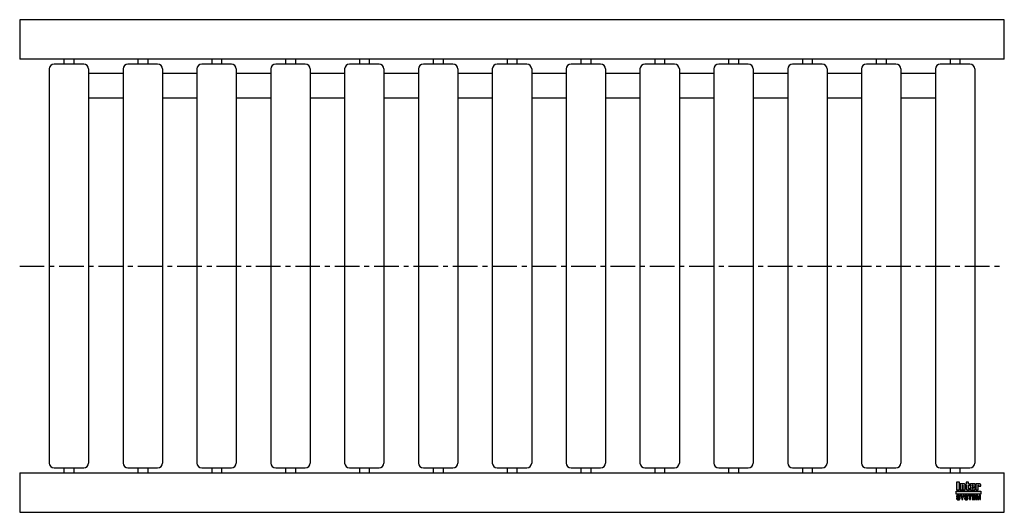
# Model space of a CAD drawing. Header units: millimetres. Extents: x 0 to 1000, y -250 to 250.
import ezdxf

# ---------------------------------------------------------------- set-up
doc = ezdxf.new("R2010")
doc.units = ezdxf.units.MM
doc.header["$LTSCALE"] = 20
doc.linetypes.add('CENTER', pattern=[2, 1.25, -0.25, 0.25, -0.25])
doc.layers.get('0').update_dxf_attribs({"linetype": 'CONTINUOUS', "lineweight": 50})
for name, color, linetype, lineweight in [('Centre Lines', 4, 'CENTER', 25), ('Frame', 1, 'CONTINUOUS', 25), ('Midi', 70, 'CONTINUOUS', 25), ('Rollers', 7, 'CONTINUOUS', 25)]:
    doc.layers.add(name, color=color, linetype=linetype, lineweight=lineweight)

# ---------------------------------------------------------------- blocks, each defined once
blk = doc.blocks.new('A$C6996354F')
at = {"layer": 'Rollers'}
for p, q in [((35, 205), (5, 205)), ((15, 210), (15, 205)), ((25, 210), (25, 205)), ((0, 200), (0, -200)), ((40, 200), (40, -200)), ((5, -205), (35, -205)), ((15, -205), (15, -210)), ((25, -205), (25, -210))]:
    blk.add_line(p, q, dxfattribs=at)
for centre, start, end in [((5, 200), 90, 180), ((35, 200), 0, 90), ((5, -200), 180, 270), ((35, -200), 270, 0)]:
    blk.add_arc(centre, 5, start, end, dxfattribs=at)

msp = doc.modelspace()

# ---------------------------------------------------------------- hatches: boundary and pattern name
at = {"layer": 'Frame'}
h = msp.add_hatch(color=254, dxfattribs=at)
h.paths.add_polyline_path([(973.3, -222.7), (973.3, -222.6), (973.4, -222.6), (973.4, -222.5), (973.4, -222.5), (973.5, -222.5), (973.6, -222.5), (973.7, -222.5), (973.7, -222.5), (973.8, -222.5), (973.8, -222.6), (973.9, -222.6), (973.9, -222.7), (973.9, -222.8), (973.9, -222.9), (973.9, -223.5), (976.1, -223.5), (976.1, -222.8), (976.1, -222.6), (976.1, -222.4), (976.1, -222.2), (976, -222), (975.9, -221.9), (975.9, -221.7), (975.8, -221.6), (975.7, -221.5), (975.6, -221.4), (975.5, -221.3), (975.4, -221.2), (975.2, -221.1), (975.1, -221.1), (974.9, -221), (974.7, -221), (974.6, -221), (974.5, -221), (974.4, -221), (974.3, -221), (974.2, -221), (974.1, -221.1), (974, -221.1), (973.9, -221.1), (973.9, -221.1), (973.8, -221.1), (973.7, -221.2), (973.6, -221.2), (973.5, -221.2), (973.5, -221.3), (973.4, -221.3), (973.3, -221.4), (973.2, -221.4), (973.2, -221), (971, -221), (971, -227.3), (973.3, -227.3), (973.3, -222.9), (973.3, -222.8)])
h.paths.add_polyline_path([(970.4, -222.5), (970.4, -222.3), (970.4, -222.1), (970.4, -221.9), (970.4, -221.8), (970.3, -221.7), (970.3, -221.5), (970.2, -221.4), (970.1, -221.3), (970, -221.3), (969.9, -221.2), (969.8, -221.1), (969.6, -221.1), (969.5, -221.1), (969.3, -221), (969.1, -221), (968.9, -221), (966.7, -221), (966.5, -221), (966.3, -221), (966.1, -221.1), (965.9, -221.1), (965.8, -221.1), (965.7, -221.2), (965.6, -221.3), (965.5, -221.3), (965.4, -221.4), (965.3, -221.5), (965.3, -221.7), (965.2, -221.8), (965.2, -221.9), (965.2, -222.1), (965.2, -222.3), (965.2, -222.5), (965.2, -225.9), (965.2, -226.1), (965.2, -226.3), (965.2, -226.4), (965.2, -226.6), (965.3, -226.7), (965.3, -226.8), (965.4, -226.9), (965.5, -227), (965.6, -227.1), (965.7, -227.1), (965.8, -227.2), (965.9, -227.2), (966.1, -227.3), (966.3, -227.3), (966.5, -227.3), (966.7, -227.3), (968.9, -227.3), (969.1, -227.3), (969.3, -227.3), (969.5, -227.3), (969.6, -227.2), (969.8, -227.2), (969.9, -227.1), (970, -227.1), (970.1, -227), (970.2, -226.9), (970.3, -226.8), (970.3, -226.7), (970.4, -226.6), (970.4, -226.4), (970.4, -226.3), (970.4, -226.1), (970.4, -225.9), (970.4, -224.8), (968.1, -224.8), (968.1, -225.6), (968.1, -225.8), (968.1, -225.8), (968.1, -225.9), (968, -226), (968, -226), (967.9, -226.1), (967.9, -226.1), (967.8, -226.1), (967.7, -226.1), (967.7, -226.1), (967.6, -226), (967.6, -226), (967.5, -225.9), (967.5, -225.8), (967.5, -225.8), (967.5, -225.6), (967.5, -224.3), (970.4, -224.3)])
h.paths.add_polyline_path([(968.1, -223.2), (967.5, -223.2), (967.5, -222.7), (967.5, -222.6), (967.5, -222.5), (967.5, -222.4), (967.5, -222.3), (967.6, -222.3), (967.6, -222.2), (967.7, -222.2), (967.8, -222.2), (967.9, -222.2), (968, -222.2), (968, -222.3), (968.1, -222.3), (968.1, -222.4), (968.1, -222.5), (968.1, -222.6), (968.1, -222.7)], flags=16)
h.paths.add_polyline_path([(963.7, -222.3), (964.6, -222.3), (964.6, -221), (963.7, -221), (963.7, -219.3), (961.4, -219.3), (961.4, -221), (960.8, -221), (960.8, -222.3), (961.4, -222.3), (961.4, -225.9), (961.4, -226.1), (961.4, -226.2), (961.4, -226.4), (961.5, -226.5), (961.5, -226.7), (961.6, -226.8), (961.6, -226.9), (961.7, -227), (961.8, -227), (961.9, -227.1), (962, -227.2), (962.2, -227.2), (962.3, -227.2), (962.5, -227.3), (962.7, -227.3), (962.9, -227.3), (964.6, -227.3), (964.6, -226.1), (964.2, -226.1), (964.1, -226.1), (964, -226.1), (963.9, -226.1), (963.8, -226), (963.8, -226), (963.7, -225.9), (963.7, -225.9), (963.7, -225.8)])
h.paths.add_polyline_path([(960.3, -222.8), (960.3, -222.6), (960.3, -222.4), (960.3, -222.2), (960.2, -222), (960.2, -221.9), (960.1, -221.7), (960, -221.6), (959.9, -221.5), (959.8, -221.4), (959.7, -221.3), (959.5, -221.2), (959.4, -221.1), (959.3, -221.1), (959.1, -221), (958.9, -221), (958.7, -221), (958.6, -221), (958.5, -221), (958.4, -221), (958.3, -221), (958.3, -221.1), (958.2, -221.1), (958.1, -221.1), (958, -221.1), (957.9, -221.1), (957.8, -221.2), (957.7, -221.2), (957.6, -221.2), (957.6, -221.3), (957.5, -221.3), (957.4, -221.4), (957.3, -221.4), (957.3, -221), (955.1, -221), (955.1, -227.3), (957.4, -227.3), (957.4, -222.9), (957.4, -222.8), (957.4, -222.7), (957.4, -222.6), (957.5, -222.6), (957.5, -222.5), (957.5, -222.5), (957.6, -222.5), (957.7, -222.5), (957.8, -222.5), (957.8, -222.5), (957.9, -222.5), (958, -222.6), (958, -222.6), (958, -222.7), (958, -222.8), (958, -222.9), (958, -227.3), (960.3, -227.3)])
h.paths.add_polyline_path([(954.4, -219.3), (951.3, -219.3), (951.3, -227.3), (954.4, -227.3)])
msp.add_hatch(color=1, dxfattribs=at).paths.add_polyline_path([(976.2, -231.6), (976.2, -228.4), (951.2, -228.4), (951.2, -231.6)])
h = msp.add_hatch(color=7, dxfattribs=at)
h.paths.add_polyline_path([(972.8, -232.7), (971.5, -232.7), (971.5, -237.1), (972.3, -237.1), (972.3, -233.4), (972.4, -233.4), (973.2, -237.1), (974.1, -237.1), (974.9, -233.4), (975, -233.4), (975, -237.1), (975.8, -237.1), (975.8, -232.7), (974.5, -232.7), (973.7, -236.2)])
h.paths.add_polyline_path([(970.8, -232.7), (967.5, -232.7), (967.5, -237.1), (970.9, -237.1), (970.9, -236.4), (968.4, -236.4), (968.4, -235.2), (970.6, -235.2), (970.6, -234.4), (968.4, -234.4), (968.4, -233.4), (970.8, -233.4)])
h.paths.add_polyline_path([(967.1, -232.7), (963.4, -232.7), (963.4, -233.4), (964.7, -233.4), (964.7, -237.1), (965.7, -237.1), (965.7, -233.4), (967.1, -233.4)])
h.paths.add_polyline_path([(962.5, -232.9), (962.3, -232.8), (962.2, -232.7), (962, -232.6), (961.8, -232.6), (961.5, -232.6), (961.3, -232.6), (961.1, -232.6), (960.9, -232.6), (960.7, -232.6), (960.6, -232.7), (960.4, -232.7), (960.3, -232.8), (960.2, -232.8), (960, -232.9), (959.9, -233), (959.9, -233.1), (959.8, -233.2), (959.7, -233.3), (959.7, -233.5), (959.6, -233.6), (959.6, -233.8), (959.6, -233.9), (959.6, -234.1), (959.6, -234.2), (959.6, -234.4), (959.7, -234.5), (959.8, -234.6), (959.8, -234.7), (959.9, -234.8), (960, -234.9), (960.1, -235), (960.2, -235), (960.3, -235.1), (960.5, -235.1), (960.6, -235.2), (960.8, -235.2), (960.9, -235.2), (961, -235.3), (961.1, -235.3), (961.2, -235.3), (961.2, -235.3), (961.3, -235.3), (961.3, -235.3), (961.4, -235.3), (961.4, -235.3), (961.5, -235.4), (961.7, -235.4), (961.8, -235.4), (962, -235.5), (962.1, -235.5), (962.2, -235.6), (962.3, -235.7), (962.3, -235.8), (962.3, -235.9), (962.3, -236.1), (962.2, -236.2), (962.1, -236.3), (962, -236.4), (961.8, -236.4), (961.7, -236.5), (961.5, -236.5), (961.3, -236.5), (961.2, -236.5), (961, -236.5), (960.8, -236.4), (960.7, -236.3), (960.6, -236.2), (960.5, -236.1), (960.4, -236), (960.4, -235.8), (959.5, -235.8), (959.5, -236), (959.6, -236.2), (959.6, -236.3), (959.7, -236.5), (959.8, -236.6), (959.9, -236.7), (960, -236.8), (960.1, -236.9), (960.2, -237), (960.4, -237.1), (960.5, -237.1), (960.7, -237.2), (960.9, -237.2), (961.1, -237.3), (961.3, -237.3), (961.5, -237.3), (961.6, -237.3), (961.6, -237.3), (961.8, -237.3), (961.9, -237.2), (962, -237.2), (962.2, -237.2), (962.3, -237.1), (962.5, -237), (962.6, -237), (962.7, -236.9), (962.9, -236.7), (963, -236.6), (963.1, -236.4), (963.1, -236.3), (963.2, -236.1), (963.2, -235.8), (963.2, -235.7), (963.2, -235.5), (963.2, -235.4), (963.1, -235.3), (963.1, -235.2), (963, -235.1), (963, -235.1), (962.9, -235), (962.8, -234.9), (962.7, -234.8), (962.6, -234.8), (962.5, -234.7), (962.4, -234.7), (962.2, -234.7), (962.1, -234.6), (961.9, -234.6), (961.8, -234.6), (961.8, -234.5), (961.7, -234.5), (961.6, -234.5), (961.6, -234.5), (961.5, -234.5), (961.4, -234.4), (961.3, -234.4), (961.3, -234.4), (961.2, -234.4), (961.1, -234.4), (961.1, -234.4), (961, -234.4), (960.9, -234.3), (960.9, -234.3), (960.8, -234.3), (960.7, -234.3), (960.6, -234.2), (960.6, -234.2), (960.5, -234.1), (960.5, -234), (960.5, -234), (960.5, -233.9), (960.4, -233.8), (960.5, -233.7), (960.5, -233.6), (960.6, -233.5), (960.7, -233.4), (960.8, -233.4), (961, -233.4), (961.1, -233.3), (961.2, -233.3), (961.4, -233.3), (961.6, -233.4), (961.7, -233.4), (961.9, -233.5), (962, -233.5), (962.1, -233.7), (962.1, -233.8), (962.2, -234), (963.1, -234), (963.1, -233.9), (963, -233.7), (963, -233.6), (963, -233.5), (962.9, -233.4), (962.9, -233.3), (962.8, -233.2), (962.7, -233), (962.6, -232.9)])
h.paths.add_polyline_path([(959.3, -232.7), (958.3, -232.7), (957.4, -234.6), (956.4, -232.7), (955.3, -232.7), (956.9, -235.5), (956.9, -237.1), (957.8, -237.1), (957.8, -235.5)])
h.paths.add_polyline_path([(954.4, -232.9), (954.2, -232.8), (954.1, -232.7), (953.9, -232.6), (953.7, -232.6), (953.5, -232.6), (953.2, -232.6), (953, -232.6), (952.8, -232.6), (952.7, -232.6), (952.5, -232.7), (952.4, -232.7), (952.2, -232.8), (952.1, -232.8), (952, -232.9), (951.9, -233), (951.8, -233.1), (951.7, -233.2), (951.6, -233.3), (951.6, -233.5), (951.6, -233.6), (951.5, -233.8), (951.5, -233.9), (951.5, -234.1), (951.5, -234.2), (951.6, -234.4), (951.6, -234.5), (951.7, -234.6), (951.7, -234.7), (951.8, -234.8), (951.9, -234.9), (952, -235), (952.2, -235), (952.3, -235.1), (952.4, -235.1), (952.5, -235.2), (952.7, -235.2), (952.8, -235.2), (953, -235.3), (953, -235.3), (953.1, -235.3), (953.1, -235.3), (953.2, -235.3), (953.3, -235.3), (953.3, -235.3), (953.4, -235.3), (953.4, -235.4), (953.6, -235.4), (953.7, -235.4), (953.9, -235.5), (954, -235.5), (954.1, -235.6), (954.2, -235.7), (954.2, -235.8), (954.2, -235.9), (954.2, -236.1), (954.1, -236.2), (954, -236.3), (953.9, -236.4), (953.8, -236.4), (953.6, -236.5), (953.4, -236.5), (953.2, -236.5), (953.1, -236.5), (952.9, -236.5), (952.8, -236.4), (952.6, -236.3), (952.5, -236.2), (952.4, -236.1), (952.4, -236), (952.4, -235.8), (951.5, -235.8), (951.5, -236), (951.5, -236.2), (951.5, -236.3), (951.6, -236.5), (951.7, -236.6), (951.8, -236.7), (951.9, -236.8), (952, -236.9), (952.1, -237), (952.3, -237.1), (952.5, -237.1), (952.6, -237.2), (952.8, -237.2), (953, -237.3), (953.2, -237.3), (953.4, -237.3), (953.5, -237.3), (953.6, -237.3), (953.7, -237.3), (953.8, -237.2), (954, -237.2), (954.1, -237.2), (954.3, -237.1), (954.4, -237), (954.5, -237), (954.7, -236.9), (954.8, -236.7), (954.9, -236.6), (955, -236.4), (955.1, -236.3), (955.1, -236.1), (955.1, -235.8), (955.1, -235.7), (955.1, -235.5), (955.1, -235.4), (955.1, -235.3), (955, -235.2), (955, -235.1), (954.9, -235.1), (954.8, -235), (954.7, -234.9), (954.6, -234.8), (954.5, -234.8), (954.4, -234.7), (954.3, -234.7), (954.1, -234.7), (954, -234.6), (953.8, -234.6), (953.8, -234.6), (953.7, -234.5), (953.6, -234.5), (953.6, -234.5), (953.5, -234.5), (953.4, -234.5), (953.3, -234.4), (953.3, -234.4), (953.2, -234.4), (953.1, -234.4), (953.1, -234.4), (953, -234.4), (952.9, -234.4), (952.9, -234.3), (952.8, -234.3), (952.7, -234.3), (952.6, -234.3), (952.6, -234.2), (952.5, -234.2), (952.5, -234.1), (952.4, -234), (952.4, -234), (952.4, -233.9), (952.4, -233.8), (952.4, -233.7), (952.5, -233.6), (952.6, -233.5), (952.7, -233.4), (952.8, -233.4), (952.9, -233.4), (953, -233.3), (953.2, -233.3), (953.3, -233.3), (953.5, -233.4), (953.7, -233.4), (953.8, -233.5), (953.9, -233.5), (954, -233.7), (954.1, -233.8), (954.1, -234), (955, -234), (955, -233.9), (955, -233.7), (955, -233.6), (954.9, -233.5), (954.9, -233.4), (954.8, -233.3), (954.7, -233.2), (954.6, -233), (954.5, -232.9)])

# ---------------------------------------------------------------- linework, layer by layer
at = {"layer": 'Centre Lines'}
msp.add_line((0, 0), (1000, 0), dxfattribs=at)
at = {"layer": 'Frame', "color": 7, "linetype": 'Continuous'}
for p, q in [((951.3, -219.3), (951.3, -227.3)), ((954.4, -219.3), (951.3, -219.3)), ((954.4, -227.3), (954.4, -219.3)), ((963.7, -219.3), (961.4, -219.3)), ((961.4, -219.3), (961.4, -221)), ((963.7, -221), (963.7, -219.3)), ((951.3, -227.3), (954.4, -227.3)), ((955.1, -221), (955.1, -227.3)), ((957.3, -221), (955.1, -221)), ((955.1, -227.3), (957.4, -227.3)), ((957.3, -221.4), (957.3, -221)), ((957.4, -221.4), (957.3, -221.4)), ((957.5, -221.3), (957.4, -221.4)), ((957.4, -222.7), (957.4, -222.6)), ((957.4, -222.6), (957.5, -222.6)), ((957.4, -222.8), (957.4, -222.7)), ((957.4, -222.9), (957.4, -222.8)), ((957.4, -227.3), (957.4, -222.9)), ((957.6, -221.3), (957.5, -221.3)), ((957.5, -222.6), (957.5, -222.5)), ((957.5, -222.5), (957.5, -222.5)), ((957.5, -222.5), (957.6, -222.5)), ((957.7, -221.2), (957.6, -221.2)), ((957.6, -221.2), (957.6, -221.3)), ((957.6, -222.5), (957.7, -222.5)), ((957.8, -221.2), (957.7, -221.2)), ((957.7, -222.5), (957.8, -222.5)), ((957.9, -221.1), (957.8, -221.2)), ((957.8, -222.5), (957.8, -222.5)), ((957.8, -222.5), (957.9, -222.5)), ((958, -221.1), (957.9, -221.1)), ((957.9, -222.5), (958, -222.6)), ((958.1, -221.1), (958, -221.1)), ((958, -222.6), (958, -222.7)), ((958, -222.6), (958, -222.6)), ((958, -222.7), (958, -222.8)), ((958, -222.8), (958, -222.9)), ((958, -222.9), (958, -227.3)), ((958, -227.3), (960.3, -227.3)), ((958.2, -221.1), (958.1, -221.1)), ((958.3, -221.1), (958.2, -221.1)), ((958.4, -221), (958.3, -221)), ((958.3, -221), (958.3, -221.1)), ((958.5, -221), (958.4, -221)), ((958.6, -221), (958.5, -221)), ((958.7, -221), (958.6, -221)), ((958.9, -221), (958.7, -221)), ((959.1, -221), (958.9, -221)), ((959.3, -221.1), (959.1, -221)), ((959.4, -221.1), (959.3, -221.1)), ((959.5, -221.2), (959.4, -221.1)), ((959.7, -221.3), (959.5, -221.2)), ((959.8, -221.4), (959.7, -221.3)), ((959.9, -221.5), (959.8, -221.4)), ((960, -221.6), (959.9, -221.5)), ((960.1, -221.7), (960, -221.6)), ((960.2, -221.9), (960.1, -221.7)), ((960.2, -222), (960.2, -221.9)), ((960.3, -222.2), (960.2, -222)), ((960.3, -222.4), (960.3, -222.2)), ((960.3, -222.6), (960.3, -222.4)), ((960.3, -222.8), (960.3, -222.6)), ((960.3, -227.3), (960.3, -222.8)), ((961.4, -221), (960.8, -221)), ((960.8, -221), (960.8, -222.3)), ((960.8, -222.3), (961.4, -222.3)), ((961.4, -222.3), (961.4, -225.9)), ((961.4, -225.9), (961.4, -226.1)), ((961.4, -226.1), (961.4, -226.2)), ((961.4, -226.2), (961.4, -226.4)), ((961.4, -226.4), (961.5, -226.5)), ((961.5, -226.5), (961.5, -226.7)), ((961.5, -226.7), (961.6, -226.8)), ((961.6, -226.8), (961.6, -226.9)), ((961.6, -226.9), (961.7, -227)), ((961.7, -227), (961.8, -227)), ((961.8, -227), (961.9, -227.1)), ((961.9, -227.1), (962, -227.2)), ((962, -227.2), (962.2, -227.2)), ((962.2, -227.2), (962.3, -227.2)), ((962.3, -227.2), (962.5, -227.3)), ((962.5, -227.3), (962.7, -227.3)), ((962.7, -227.3), (962.9, -227.3)), ((962.9, -227.3), (964.6, -227.3)), ((964.6, -221), (963.7, -221)), ((963.7, -225.8), (963.7, -222.3)), ((963.7, -222.3), (964.6, -222.3)), ((963.7, -225.9), (963.7, -225.8)), ((963.8, -226), (963.7, -225.9)), ((963.7, -225.9), (963.7, -225.9)), ((963.9, -226.1), (963.8, -226)), ((963.8, -226), (963.8, -226)), ((964, -226.1), (963.9, -226.1)), ((964.1, -226.1), (964, -226.1)), ((964.2, -226.1), (964.1, -226.1)), ((964.6, -226.1), (964.2, -226.1)), ((964.6, -222.3), (964.6, -221)), ((964.6, -227.3), (964.6, -226.1)), ((965.3, -221.7), (965.2, -221.8)), ((965.2, -221.8), (965.2, -221.9)), ((965.2, -221.9), (965.2, -222.1)), ((965.2, -222.1), (965.2, -222.3)), ((965.2, -222.3), (965.2, -222.5)), ((965.2, -222.5), (965.2, -225.9)), ((965.2, -225.9), (965.2, -226.1)), ((965.2, -226.1), (965.2, -226.3)), ((965.2, -226.3), (965.2, -226.4)), ((965.2, -226.4), (965.2, -226.6)), ((965.2, -226.6), (965.3, -226.7)), ((965.4, -221.4), (965.3, -221.5)), ((965.3, -221.5), (965.3, -221.7)), ((965.3, -226.7), (965.3, -226.8)), ((965.3, -226.8), (965.4, -226.9)), ((965.5, -221.3), (965.4, -221.4)), ((965.4, -226.9), (965.5, -227)), ((965.6, -221.3), (965.5, -221.3)), ((965.5, -227), (965.6, -227.1)), ((965.7, -221.2), (965.6, -221.3)), ((965.6, -227.1), (965.7, -227.1)), ((965.8, -221.1), (965.7, -221.2)), ((965.7, -227.1), (965.8, -227.2)), ((965.9, -221.1), (965.8, -221.1)), ((965.8, -227.2), (965.9, -227.2)), ((966.1, -221.1), (965.9, -221.1)), ((965.9, -227.2), (966.1, -227.3)), ((966.3, -221), (966.1, -221.1)), ((966.1, -227.3), (966.3, -227.3)), ((966.5, -221), (966.3, -221)), ((966.3, -227.3), (966.5, -227.3)), ((966.7, -221), (966.5, -221)), ((966.5, -227.3), (966.7, -227.3)), ((968.9, -221), (966.7, -221)), ((966.7, -227.3), (968.9, -227.3)), ((967.5, -222.4), (967.5, -222.3)), ((967.5, -222.3), (967.6, -222.3)), ((967.5, -222.5), (967.5, -222.4)), ((967.5, -222.6), (967.5, -222.5)), ((967.5, -222.7), (967.5, -222.6)), ((967.5, -223.2), (967.5, -222.7)), ((968.1, -223.2), (967.5, -223.2)), ((967.5, -225.6), (967.5, -224.3)), ((967.5, -224.3), (970.4, -224.3)), ((967.5, -225.8), (967.5, -225.6)), ((967.5, -225.9), (967.5, -225.8)), ((967.5, -225.8), (967.5, -225.8)), ((967.6, -226), (967.5, -225.9)), ((967.6, -222.3), (967.6, -222.2)), ((967.6, -222.2), (967.7, -222.2)), ((967.7, -226.1), (967.6, -226)), ((967.6, -226), (967.6, -226)), ((967.7, -222.2), (967.8, -222.2)), ((967.8, -226.1), (967.7, -226.1)), ((967.7, -226.1), (967.7, -226.1)), ((967.8, -222.2), (967.9, -222.2)), ((967.9, -226.1), (967.8, -226.1)), ((967.9, -222.2), (968, -222.2)), ((968, -226), (967.9, -226.1)), ((967.9, -226.1), (967.9, -226.1)), ((968, -222.2), (968, -222.3)), ((968, -222.3), (968.1, -222.3)), ((968.1, -225.9), (968, -226)), ((968, -226), (968, -226)), ((968.1, -222.3), (968.1, -222.4)), ((968.1, -222.4), (968.1, -222.5)), ((968.1, -222.5), (968.1, -222.6)), ((968.1, -222.6), (968.1, -222.7)), ((968.1, -222.7), (968.1, -223.2)), ((968.1, -224.8), (968.1, -225.6)), ((970.4, -224.8), (968.1, -224.8)), ((968.1, -225.6), (968.1, -225.8)), ((968.1, -225.8), (968.1, -225.8)), ((968.1, -225.8), (968.1, -225.9)), ((969.1, -221), (968.9, -221)), ((968.9, -227.3), (969.1, -227.3)), ((969.3, -221), (969.1, -221)), ((969.1, -227.3), (969.3, -227.3)), ((969.5, -221.1), (969.3, -221)), ((969.3, -227.3), (969.5, -227.3)), ((969.6, -221.1), (969.5, -221.1)), ((969.5, -227.3), (969.6, -227.2)), ((969.8, -221.1), (969.6, -221.1)), ((969.6, -227.2), (969.8, -227.2)), ((969.9, -221.2), (969.8, -221.1)), ((969.8, -227.2), (969.9, -227.1)), ((970, -221.3), (969.9, -221.2)), ((969.9, -227.1), (970, -227.1)), ((970.1, -221.3), (970, -221.3)), ((970, -227.1), (970.1, -227)), ((970.2, -221.4), (970.1, -221.3)), ((970.1, -227), (970.2, -226.9)), ((970.3, -221.5), (970.2, -221.4)), ((970.2, -226.9), (970.3, -226.8)), ((970.3, -221.7), (970.3, -221.5)), ((970.4, -221.8), (970.3, -221.7)), ((970.3, -226.7), (970.4, -226.6)), ((970.3, -226.8), (970.3, -226.7)), ((970.4, -221.9), (970.4, -221.8)), ((970.4, -222.1), (970.4, -221.9)), ((970.4, -222.3), (970.4, -222.1)), ((970.4, -222.5), (970.4, -222.3)), ((970.4, -224.3), (970.4, -222.5)), ((970.4, -225.9), (970.4, -224.8)), ((970.4, -226.1), (970.4, -225.9)), ((970.4, -226.3), (970.4, -226.1)), ((970.4, -226.4), (970.4, -226.3)), ((970.4, -226.6), (970.4, -226.4)), ((971, -221), (971, -227.3)), ((973.2, -221), (971, -221)), ((971, -227.3), (973.3, -227.3)), ((973.2, -221.4), (973.2, -221)), ((973.3, -221.4), (973.2, -221.4)), ((973.4, -221.3), (973.3, -221.4)), ((973.3, -222.7), (973.3, -222.6)), ((973.3, -222.6), (973.4, -222.6)), ((973.3, -222.8), (973.3, -222.7)), ((973.3, -222.9), (973.3, -222.8)), ((973.3, -227.3), (973.3, -222.9)), ((973.5, -221.3), (973.4, -221.3)), ((973.4, -222.6), (973.4, -222.5)), ((973.4, -222.5), (973.4, -222.5)), ((973.4, -222.5), (973.5, -222.5)), ((973.6, -221.2), (973.5, -221.2)), ((973.5, -221.2), (973.5, -221.3)), ((973.5, -222.5), (973.6, -222.5)), ((973.7, -221.2), (973.6, -221.2)), ((973.6, -222.5), (973.7, -222.5)), ((973.8, -221.1), (973.7, -221.2)), ((973.7, -222.5), (973.7, -222.5)), ((973.7, -222.5), (973.8, -222.5)), ((973.9, -221.1), (973.8, -221.1)), ((973.8, -222.5), (973.8, -222.6)), ((973.8, -222.6), (973.9, -222.6)), ((974, -221.1), (973.9, -221.1)), ((973.9, -221.1), (973.9, -221.1)), ((973.9, -222.6), (973.9, -222.7)), ((973.9, -222.7), (973.9, -222.8)), ((973.9, -222.8), (973.9, -222.9)), ((973.9, -222.9), (973.9, -223.5)), ((973.9, -223.5), (976.1, -223.5)), ((974.1, -221.1), (974, -221.1)), ((974.2, -221), (974.1, -221.1)), ((974.3, -221), (974.2, -221)), ((974.4, -221), (974.3, -221)), ((974.5, -221), (974.4, -221)), ((974.6, -221), (974.5, -221)), ((974.7, -221), (974.6, -221)), ((974.9, -221), (974.7, -221)), ((975.1, -221.1), (974.9, -221)), ((975.2, -221.1), (975.1, -221.1)), ((975.4, -221.2), (975.2, -221.1)), ((975.5, -221.3), (975.4, -221.2)), ((975.6, -221.4), (975.5, -221.3)), ((975.7, -221.5), (975.6, -221.4)), ((975.8, -221.6), (975.7, -221.5)), ((975.9, -221.7), (975.8, -221.6)), ((975.9, -221.9), (975.9, -221.7)), ((976, -222), (975.9, -221.9)), ((976.1, -222.2), (976, -222)), ((976.1, -222.4), (976.1, -222.2)), ((976.1, -222.6), (976.1, -222.4)), ((976.1, -222.8), (976.1, -222.6)), ((976.1, -223.5), (976.1, -222.8)), ((951.6, -233.6), (951.5, -233.8)), ((951.5, -233.8), (951.5, -233.9)), ((951.5, -233.9), (951.5, -234.1)), ((951.5, -234.1), (951.5, -234.2)), ((951.5, -234.2), (951.6, -234.4)), ((951.5, -235.8), (951.5, -236)), ((952.4, -235.8), (951.5, -235.8)), ((951.5, -236), (951.5, -236.2)), ((951.5, -236.2), (951.5, -236.3)), ((951.5, -236.3), (951.6, -236.5)), ((951.7, -233.2), (951.6, -233.3)), ((951.6, -233.3), (951.6, -233.5)), ((951.6, -233.5), (951.6, -233.6)), ((951.6, -234.4), (951.6, -234.5)), ((951.6, -234.5), (951.7, -234.6)), ((951.6, -236.5), (951.7, -236.6)), ((951.8, -233.1), (951.7, -233.2)), ((951.7, -234.6), (951.7, -234.7)), ((951.7, -234.7), (951.8, -234.8)), ((951.7, -236.6), (951.8, -236.7)), ((951.9, -233), (951.8, -233.1)), ((951.8, -234.8), (951.9, -234.9)), ((951.8, -236.7), (951.9, -236.8)), ((952, -232.9), (951.9, -233)), ((951.9, -234.9), (952, -235)), ((951.9, -236.8), (952, -236.9)), ((952.1, -232.8), (952, -232.9)), ((952, -235), (952.2, -235)), ((952, -236.9), (952.1, -237)), ((952.2, -232.8), (952.1, -232.8)), ((952.1, -237), (952.3, -237.1)), ((952.4, -232.7), (952.2, -232.8)), ((952.2, -235), (952.3, -235.1)), ((952.3, -235.1), (952.4, -235.1)), ((952.3, -237.1), (952.5, -237.1)), ((952.5, -232.7), (952.4, -232.7)), ((952.4, -233.7), (952.5, -233.6)), ((952.4, -233.8), (952.4, -233.7)), ((952.4, -233.9), (952.4, -233.8)), ((952.4, -234), (952.4, -233.9)), ((952.5, -234.1), (952.4, -234)), ((952.4, -234), (952.4, -234)), ((952.4, -235.1), (952.5, -235.2)), ((952.4, -236), (952.4, -235.8)), ((952.4, -236.1), (952.4, -236)), ((952.5, -236.2), (952.4, -236.1)), ((952.7, -232.6), (952.5, -232.7)), ((952.5, -233.6), (952.6, -233.5)), ((952.5, -234.2), (952.5, -234.1)), ((952.6, -234.2), (952.5, -234.2)), ((952.5, -235.2), (952.7, -235.2)), ((952.6, -236.3), (952.5, -236.2)), ((952.5, -237.1), (952.6, -237.2)), ((952.6, -233.5), (952.7, -233.4)), ((952.6, -234.3), (952.6, -234.2)), ((952.7, -234.3), (952.6, -234.3)), ((952.8, -236.4), (952.6, -236.3)), ((952.6, -237.2), (952.8, -237.2)), ((952.8, -232.6), (952.7, -232.6)), ((952.7, -233.4), (952.8, -233.4)), ((952.8, -234.3), (952.7, -234.3)), ((952.7, -235.2), (952.8, -235.2)), ((953, -232.6), (952.8, -232.6)), ((952.8, -233.4), (952.9, -233.4)), ((952.9, -234.3), (952.8, -234.3)), ((952.8, -235.2), (953, -235.3)), ((952.9, -236.5), (952.8, -236.4)), ((952.8, -237.2), (953, -237.3)), ((952.9, -233.4), (953, -233.3)), ((952.9, -234.4), (952.9, -234.3)), ((953, -234.4), (952.9, -234.4)), ((953.1, -236.5), (952.9, -236.5)), ((953.2, -232.6), (953, -232.6)), ((953, -233.3), (953.2, -233.3)), ((953.1, -234.4), (953, -234.4)), ((953, -235.3), (953, -235.3)), ((953, -235.3), (953.1, -235.3)), ((953, -237.3), (953.2, -237.3)), ((953.2, -234.4), (953.1, -234.4)), ((953.1, -234.4), (953.1, -234.4)), ((953.1, -235.3), (953.1, -235.3)), ((953.1, -235.3), (953.2, -235.3)), ((953.2, -236.5), (953.1, -236.5)), ((953.5, -232.6), (953.2, -232.6)), ((953.2, -233.3), (953.3, -233.3)), ((953.3, -234.4), (953.2, -234.4)), ((953.2, -235.3), (953.3, -235.3)), ((953.4, -236.5), (953.2, -236.5)), ((953.2, -237.3), (953.4, -237.3)), ((953.3, -233.3), (953.5, -233.4)), ((953.4, -234.5), (953.3, -234.4)), ((953.3, -234.4), (953.3, -234.4)), ((953.3, -235.3), (953.3, -235.3)), ((953.3, -235.3), (953.4, -235.3)), ((953.5, -234.5), (953.4, -234.5)), ((953.4, -235.3), (953.4, -235.4)), ((953.4, -235.4), (953.6, -235.4)), ((953.6, -236.5), (953.4, -236.5)), ((953.4, -237.3), (953.5, -237.3)), ((953.7, -232.6), (953.5, -232.6)), ((953.5, -233.4), (953.7, -233.4)), ((953.6, -234.5), (953.5, -234.5)), ((953.5, -237.3), (953.6, -237.3)), ((953.7, -234.5), (953.6, -234.5)), ((953.6, -234.5), (953.6, -234.5)), ((953.6, -235.4), (953.7, -235.4)), ((953.8, -236.4), (953.6, -236.5)), ((953.6, -237.3), (953.7, -237.3)), ((953.9, -232.6), (953.7, -232.6)), ((953.7, -233.4), (953.8, -233.5)), ((953.8, -234.6), (953.7, -234.5)), ((953.7, -235.4), (953.9, -235.5)), ((953.7, -237.3), (953.8, -237.2)), ((953.8, -233.5), (953.9, -233.5)), ((954, -234.6), (953.8, -234.6)), ((953.8, -234.6), (953.8, -234.6)), ((953.9, -236.4), (953.8, -236.4)), ((953.8, -237.2), (954, -237.2)), ((954.1, -232.7), (953.9, -232.6)), ((953.9, -233.5), (954, -233.7)), ((953.9, -235.5), (954, -235.5)), ((954, -236.3), (953.9, -236.4)), ((954, -233.7), (954.1, -233.8)), ((954.1, -234.7), (954, -234.6)), ((954, -235.5), (954.1, -235.6)), ((954.1, -236.2), (954, -236.3)), ((954, -237.2), (954.1, -237.2)), ((954.2, -232.8), (954.1, -232.7)), ((954.1, -233.8), (954.1, -234)), ((954.1, -234), (955, -234)), ((954.3, -234.7), (954.1, -234.7)), ((954.1, -235.6), (954.2, -235.7)), ((954.2, -236.1), (954.1, -236.2)), ((954.1, -237.2), (954.3, -237.1)), ((954.4, -232.9), (954.2, -232.8)), ((954.2, -235.7), (954.2, -235.8)), ((954.2, -235.8), (954.2, -235.9)), ((954.2, -235.9), (954.2, -236.1)), ((954.4, -234.7), (954.3, -234.7)), ((954.3, -237.1), (954.4, -237)), ((954.5, -232.9), (954.4, -232.9)), ((954.5, -234.8), (954.4, -234.7)), ((954.4, -237), (954.5, -237)), ((954.6, -233), (954.5, -232.9)), ((954.6, -234.8), (954.5, -234.8)), ((954.5, -237), (954.7, -236.9)), ((954.7, -233.2), (954.6, -233)), ((954.7, -234.9), (954.6, -234.8)), ((954.8, -233.3), (954.7, -233.2)), ((954.8, -235), (954.7, -234.9)), ((954.7, -236.9), (954.8, -236.7)), ((954.9, -233.4), (954.8, -233.3)), ((954.9, -235.1), (954.8, -235)), ((954.8, -236.7), (954.9, -236.6)), ((954.9, -233.5), (954.9, -233.4)), ((955, -233.6), (954.9, -233.5)), ((955, -235.1), (954.9, -235.1)), ((954.9, -236.6), (955, -236.4)), ((955, -233.7), (955, -233.6)), ((955, -233.9), (955, -233.7)), ((955, -234), (955, -233.9)), ((955, -235.2), (955, -235.1)), ((955.1, -235.3), (955, -235.2)), ((955, -236.4), (955.1, -236.3)), ((955.1, -235.4), (955.1, -235.3)), ((955.1, -235.5), (955.1, -235.4)), ((955.1, -235.7), (955.1, -235.5)), ((955.1, -235.8), (955.1, -235.7)), ((955.1, -236.1), (955.1, -235.8)), ((955.1, -236.3), (955.1, -236.1)), ((955.3, -232.7), (956.9, -235.5)), ((956.4, -232.7), (955.3, -232.7)), ((957.4, -234.6), (956.4, -232.7)), ((956.9, -235.5), (956.9, -237.1)), ((956.9, -237.1), (957.8, -237.1)), ((958.3, -232.7), (957.4, -234.6)), ((957.8, -235.5), (959.3, -232.7)), ((957.8, -237.1), (957.8, -235.5)), ((959.3, -232.7), (958.3, -232.7)), ((959.5, -235.8), (959.5, -236)), ((960.4, -235.8), (959.5, -235.8)), ((959.5, -236), (959.6, -236.2)), ((959.7, -233.5), (959.6, -233.6)), ((959.6, -233.6), (959.6, -233.8)), ((959.6, -233.8), (959.6, -233.9)), ((959.6, -233.9), (959.6, -234.1)), ((959.6, -234.1), (959.6, -234.2)), ((959.6, -234.2), (959.6, -234.4)), ((959.6, -234.4), (959.7, -234.5)), ((959.6, -236.2), (959.6, -236.3)), ((959.6, -236.3), (959.7, -236.5)), ((959.8, -233.2), (959.7, -233.3)), ((959.7, -233.3), (959.7, -233.5)), ((959.7, -234.5), (959.8, -234.6)), ((959.7, -236.5), (959.8, -236.6)), ((959.9, -233.1), (959.8, -233.2)), ((959.8, -234.6), (959.8, -234.7)), ((959.8, -234.7), (959.9, -234.8)), ((959.8, -236.6), (959.9, -236.7)), ((960, -232.9), (959.9, -233)), ((959.9, -233), (959.9, -233.1)), ((959.9, -234.8), (960, -234.9)), ((959.9, -236.7), (960, -236.8)), ((960.2, -232.8), (960, -232.9)), ((960, -234.9), (960.1, -235)), ((960, -236.8), (960.1, -236.9)), ((960.1, -235), (960.2, -235)), ((960.1, -236.9), (960.2, -237)), ((960.3, -232.8), (960.2, -232.8)), ((960.2, -235), (960.3, -235.1)), ((960.2, -237), (960.4, -237.1)), ((960.4, -232.7), (960.3, -232.8)), ((960.3, -235.1), (960.5, -235.1)), ((960.6, -232.7), (960.4, -232.7)), ((960.4, -233.8), (960.5, -233.7)), ((960.5, -233.9), (960.4, -233.8)), ((960.4, -236), (960.4, -235.8)), ((960.5, -236.1), (960.4, -236)), ((960.4, -237.1), (960.5, -237.1)), ((960.5, -233.6), (960.6, -233.5)), ((960.5, -233.7), (960.5, -233.6)), ((960.5, -234), (960.5, -233.9)), ((960.5, -234.1), (960.5, -234)), ((960.5, -234), (960.5, -234)), ((960.6, -234.2), (960.5, -234.1)), ((960.5, -235.1), (960.6, -235.2)), ((960.6, -236.2), (960.5, -236.1)), ((960.5, -237.1), (960.7, -237.2)), ((960.7, -232.6), (960.6, -232.7)), ((960.6, -233.5), (960.7, -233.4)), ((960.7, -234.3), (960.6, -234.2)), ((960.6, -234.2), (960.6, -234.2)), ((960.6, -235.2), (960.8, -235.2)), ((960.7, -236.3), (960.6, -236.2)), ((960.9, -232.6), (960.7, -232.6)), ((960.7, -233.4), (960.8, -233.4)), ((960.8, -234.3), (960.7, -234.3)), ((960.8, -236.4), (960.7, -236.3)), ((960.7, -237.2), (960.9, -237.2)), ((960.8, -233.4), (961, -233.4)), ((960.9, -234.3), (960.8, -234.3)), ((960.8, -235.2), (960.9, -235.2)), ((961, -236.5), (960.8, -236.4)), ((961.1, -232.6), (960.9, -232.6)), ((961, -234.4), (960.9, -234.3)), ((960.9, -234.3), (960.9, -234.3)), ((960.9, -235.2), (961, -235.3)), ((960.9, -237.2), (961.1, -237.3)), ((961, -233.4), (961.1, -233.3)), ((961.1, -234.4), (961, -234.4)), ((961, -235.3), (961.1, -235.3)), ((961.2, -236.5), (961, -236.5)), ((961.3, -232.6), (961.1, -232.6)), ((961.1, -233.3), (961.2, -233.3)), ((961.2, -234.4), (961.1, -234.4)), ((961.1, -234.4), (961.1, -234.4)), ((961.1, -235.3), (961.2, -235.3)), ((961.1, -237.3), (961.3, -237.3)), ((961.2, -233.3), (961.4, -233.3)), ((961.3, -234.4), (961.2, -234.4)), ((961.2, -235.3), (961.2, -235.3)), ((961.2, -235.3), (961.3, -235.3)), ((961.3, -236.5), (961.2, -236.5)), ((961.5, -232.6), (961.3, -232.6)), ((961.3, -234.4), (961.3, -234.4)), ((961.4, -234.4), (961.3, -234.4)), ((961.3, -235.3), (961.3, -235.3)), ((961.3, -235.3), (961.4, -235.3)), ((961.5, -236.5), (961.3, -236.5)), ((961.3, -237.3), (961.5, -237.3)), ((961.4, -233.3), (961.6, -233.4)), ((961.5, -234.5), (961.4, -234.4)), ((961.4, -235.3), (961.4, -235.3)), ((961.4, -235.3), (961.5, -235.4)), ((961.8, -232.6), (961.5, -232.6)), ((961.6, -234.5), (961.5, -234.5)), ((961.5, -235.4), (961.7, -235.4)), ((961.7, -236.5), (961.5, -236.5)), ((961.5, -237.3), (961.6, -237.3)), ((961.6, -233.4), (961.7, -233.4)), ((961.7, -234.5), (961.6, -234.5)), ((961.6, -234.5), (961.6, -234.5)), ((961.6, -237.3), (961.8, -237.3)), ((961.6, -237.3), (961.6, -237.3)), ((961.7, -233.4), (961.9, -233.5)), ((961.8, -234.5), (961.7, -234.5)), ((961.7, -235.4), (961.8, -235.4)), ((961.8, -236.4), (961.7, -236.5)), ((962, -232.6), (961.8, -232.6)), ((961.8, -234.6), (961.8, -234.5)), ((961.9, -234.6), (961.8, -234.6)), ((961.8, -235.4), (962, -235.5)), ((962, -236.4), (961.8, -236.4)), ((961.8, -237.3), (961.9, -237.2)), ((961.9, -233.5), (962, -233.5)), ((962.1, -234.6), (961.9, -234.6)), ((961.9, -237.2), (962, -237.2)), ((962.2, -232.7), (962, -232.6)), ((962, -233.5), (962.1, -233.7)), ((962, -235.5), (962.1, -235.5)), ((962.1, -236.3), (962, -236.4)), ((962, -237.2), (962.2, -237.2)), ((962.1, -233.7), (962.1, -233.8)), ((962.1, -233.8), (962.2, -234)), ((962.2, -234.7), (962.1, -234.6)), ((962.1, -235.5), (962.2, -235.6)), ((962.2, -236.2), (962.1, -236.3)), ((962.3, -232.8), (962.2, -232.7)), ((962.2, -234), (963.1, -234)), ((962.4, -234.7), (962.2, -234.7)), ((962.2, -235.6), (962.3, -235.7)), ((962.3, -236.1), (962.2, -236.2)), ((962.2, -237.2), (962.3, -237.1)), ((962.5, -232.9), (962.3, -232.8)), ((962.3, -235.7), (962.3, -235.8)), ((962.3, -235.8), (962.3, -235.9)), ((962.3, -235.9), (962.3, -236.1)), ((962.3, -237.1), (962.5, -237)), ((962.5, -234.7), (962.4, -234.7)), ((962.6, -232.9), (962.5, -232.9)), ((962.6, -234.8), (962.5, -234.7)), ((962.5, -237), (962.6, -237)), ((962.7, -233), (962.6, -232.9)), ((962.7, -234.8), (962.6, -234.8)), ((962.6, -237), (962.7, -236.9)), ((962.8, -233.2), (962.7, -233)), ((962.8, -234.9), (962.7, -234.8)), ((962.7, -236.9), (962.9, -236.7)), ((962.9, -233.3), (962.8, -233.2)), ((962.9, -235), (962.8, -234.9)), ((962.9, -233.4), (962.9, -233.3)), ((963, -233.5), (962.9, -233.4)), ((963, -235.1), (962.9, -235)), ((962.9, -236.7), (963, -236.6)), ((963, -233.6), (963, -233.5)), ((963, -233.7), (963, -233.6)), ((963.1, -233.9), (963, -233.7)), ((963.1, -235.2), (963, -235.1)), ((963, -235.1), (963, -235.1)), ((963, -236.6), (963.1, -236.4)), ((963.1, -234), (963.1, -233.9)), ((963.1, -235.3), (963.1, -235.2)), ((963.2, -235.4), (963.1, -235.3)), ((963.1, -236.3), (963.2, -236.1)), ((963.1, -236.4), (963.1, -236.3)), ((963.2, -235.5), (963.2, -235.4)), ((963.2, -235.7), (963.2, -235.5)), ((963.2, -235.8), (963.2, -235.7)), ((963.2, -236.1), (963.2, -235.8)), ((967.1, -232.7), (963.4, -232.7)), ((963.4, -232.7), (963.4, -233.4)), ((963.4, -233.4), (964.7, -233.4)), ((964.7, -233.4), (964.7, -237.1)), ((964.7, -237.1), (965.7, -237.1)), ((965.7, -233.4), (967.1, -233.4)), ((965.7, -237.1), (965.7, -233.4)), ((967.1, -233.4), (967.1, -232.7)), ((967.5, -232.7), (967.5, -237.1)), ((970.8, -232.7), (967.5, -232.7)), ((967.5, -237.1), (970.9, -237.1)), ((968.4, -234.4), (968.4, -233.4)), ((968.4, -233.4), (970.8, -233.4)), ((970.6, -234.4), (968.4, -234.4)), ((968.4, -236.4), (968.4, -235.2)), ((968.4, -235.2), (970.6, -235.2)), ((970.9, -236.4), (968.4, -236.4)), ((970.6, -235.2), (970.6, -234.4)), ((970.8, -233.4), (970.8, -232.7)), ((970.9, -237.1), (970.9, -236.4)), ((971.5, -232.7), (971.5, -237.1)), ((972.8, -232.7), (971.5, -232.7)), ((971.5, -237.1), (972.3, -237.1)), ((972.3, -237.1), (972.3, -233.4)), ((972.3, -233.4), (972.4, -233.4)), ((972.4, -233.4), (973.2, -237.1)), ((973.7, -236.2), (972.8, -232.7)), ((973.2, -237.1), (974.1, -237.1)), ((974.5, -232.7), (973.7, -236.2)), ((973.7, -236.2), (973.7, -236.2)), ((974.1, -237.1), (974.9, -233.4)), ((975.8, -232.7), (974.5, -232.7)), ((974.9, -233.4), (975, -233.4)), ((975, -233.4), (975, -237.1)), ((975, -237.1), (975.8, -237.1)), ((975.8, -237.1), (975.8, -232.7))]:
    msp.add_line(p, q, dxfattribs=at)
at = {"layer": 'Frame', "color": 1, "linetype": 'Continuous'}
for p, q in [((951.2, -231.6), (951.2, -228.4)), ((951.2, -228.4), (976.2, -228.4)), ((976.2, -228.4), (976.2, -231.6)), ((976.2, -231.6), (951.2, -231.6))]:
    msp.add_line(p, q, dxfattribs=at)
at = {"layer": 'Midi'}
for p, q in [((1000, 250), (0, 250)), ((0, 250), (0, 210)), ((1000, 210), (1000, 250)), ((1000, 210), (0, 210)), ((105, 195.5), (70, 195.5)), ((180, 195.5), (145, 195.5)), ((255, 195.5), (220, 195.5)), ((330, 195.5), (295, 195.5)), ((405, 195.5), (370, 195.5)), ((480, 195.5), (445, 195.5)), ((555, 195.5), (520, 195.5)), ((630, 195.5), (595, 195.5)), ((705, 195.5), (670, 195.5)), ((780, 195.5), (745, 195.5)), ((855, 195.5), (820, 195.5)), ((930, 195.5), (895, 195.5)), ((105, 170.5), (70, 170.5)), ((180, 170.5), (145, 170.5)), ((255, 170.5), (220, 170.5)), ((330, 170.5), (295, 170.5)), ((405, 170.5), (370, 170.5)), ((480, 170.5), (445, 170.5)), ((555, 170.5), (520, 170.5)), ((630, 170.5), (595, 170.5)), ((705, 170.5), (670, 170.5)), ((780, 170.5), (745, 170.5)), ((855, 170.5), (820, 170.5)), ((930, 170.5), (895, 170.5)), ((0, -210), (1000, -210)), ((0, -210), (0, -250)), ((1000, -250), (1000, -210)), ((0, -250), (1000, -250))]:
    msp.add_line(p, q, dxfattribs=at)

# ---------------------------------------------------------------- block references
for p in [(30, 0), (105, 0), (180, 0), (255, 0), (330, 0), (405, 0), (480, 0), (555, 0), (630, 0), (705, 0), (780, 0), (855, 0), (930, 0)]:
    msp.add_blockref('A$C6996354F', p)

doc.saveas('drawing.dxf')
